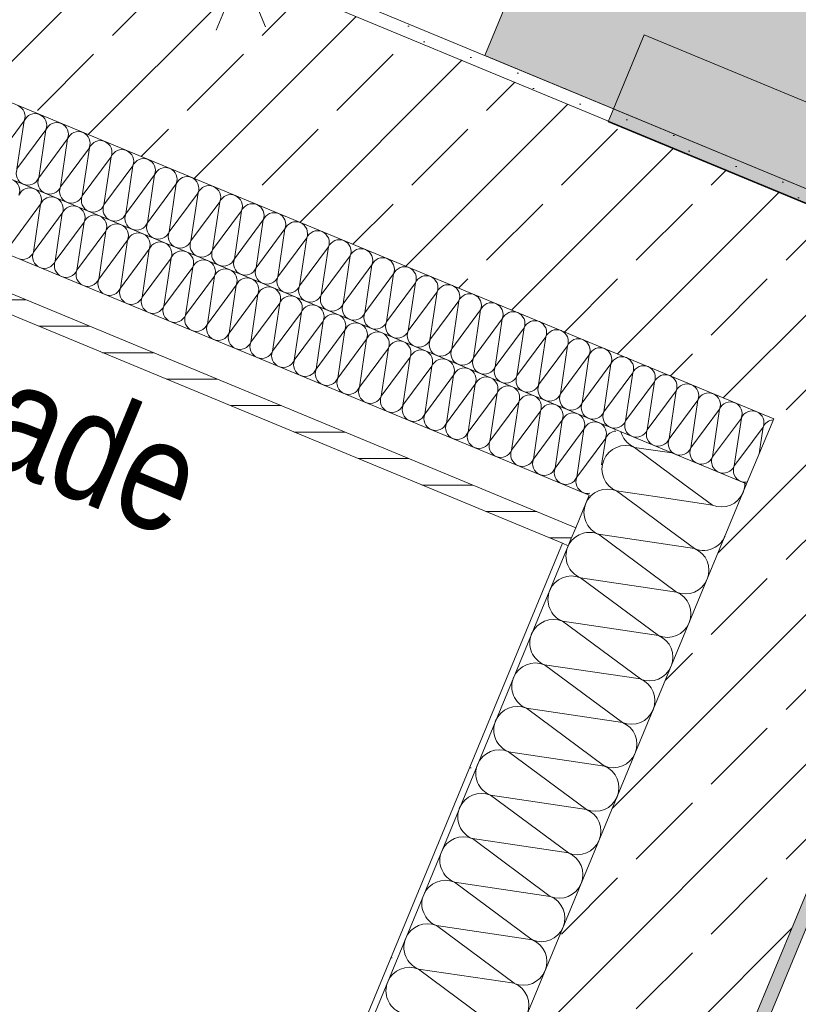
# Model space of a CAD drawing. Header units: metres. Extents: x -89 to 754, y -195 to 69.
# Tile 88 of 211: x -2.438 to -1.556, y 3.612 to 4.727. Entities that reach past the tile are written whole.
import ezdxf

# ---------------------------------------------------------------- set-up
doc = ezdxf.new("R2010")
doc.units = ezdxf.units.M
doc.header["$MEASUREMENT"] = 0
for name, color, linetype in [('10 Fassade', 7, 'Continuous'), ('95 Ausführungsplanung Bemaßung', 7, 'Continuous'), ('Neubau_10 Wand außen', 7, 'Continuous'), ('Neubau_50 Möblierung', 7, 'Continuous')]:
    doc.layers.add(name, color=color, linetype=linetype)
doc.styles.add('ERSTELLTER_STIL_3', font='ARIALN.TTF')
doc.dimstyles.new('ERSTELLTER_STIL__4', dxfattribs={"dimtxt": 0.15, "dimasz": 0.095143, "dimexe": 0.18, "dimexo": 0.0625, "dimgap": 0, "dimtad": 1, "dimzin": 0, "dimdsep": 46, "dimtxsty": 'ERSTELLTER_STIL_3', "dimblk": 'ARROWHEAD_6', "dimblk1": 'ARROWHEAD_6', "dimblk2": 'ARROWHEAD_6', "dimcen": 0.09, "dimse1": 1, "dimse2": 1, "dimclrd": 7, "dimclre": 7, "dimclrt": 7, "dimazin": 0, "dimtfac": 1, "dimtdec": 4, "dimtmove": 0, "dimatfit": 3, "dimfxl": 1, "dimtolj": 1, "dimtzin": 0, "dimarcsym": 0})
pattern_1 = [(0, (0, 0), (0, 0.03), [])]
pattern_2 = [(45, (0, 0), (-0.01767767, 0.01767767), [0, -0.025])]
pattern_3 = [(45, (0, 0), (-0.0848528, 0.0848528), []), (45, (-0.04243, 0.04243), (-0.0848528, 0.0848528), [0.09, -0.03])]

# ---------------------------------------------------------------- blocks, each defined once
blk = doc.blocks.new('*X170')
at = {"layer": 'Neubau_10 Wand außen', "color": 8, "linetype": 'Continuous', "lineweight": 9}
for p, q in [((-1.6002, 4.2354), (-1.5991, 4.2432)), ((-1.6284, 4.2216), (-1.6199, 4.2331)), ((-1.6284, 4.2216), (-1.6273, 4.2295))]:
    blk.add_line(p, q, dxfattribs=at)
for centre, start, end in [((-1.6408, 4.2267), 220.6973, 247.5), ((-1.6408, 4.2267), 247.5, 337.5), ((-1.6161, 4.2165), 157.5, 247.5), ((-1.6161, 4.2165), 247.5, 281.35)]:
    blk.add_arc(centre, 0.0133, start, end, dxfattribs=at)
blk = doc.blocks.new('*X171')
at = {"layer": 'Neubau_10 Wand außen', "color": 8, "linetype": 'Continuous', "lineweight": 9}
for p, q in [((-2.4474, 4.4742), (-2.4147, 4.5184)), ((-2.4228, 4.464), (-2.4147, 4.5184)), ((-2.4228, 4.464), (-2.3901, 4.5082)), ((-2.3982, 4.4538), (-2.3901, 4.5082)), ((-2.3982, 4.4538), (-2.3654, 4.498)), ((-2.3735, 4.4436), (-2.3654, 4.498)), ((-2.3735, 4.4436), (-2.3408, 4.4878)), ((-2.3489, 4.4334), (-2.3408, 4.4878)), ((-2.3489, 4.4334), (-2.3162, 4.4776)), ((-2.3242, 4.4232), (-2.3162, 4.4776)), ((-2.3242, 4.4232), (-2.2915, 4.4674)), ((-2.2996, 4.413), (-2.2915, 4.4674)), ((-2.2996, 4.413), (-2.2669, 4.4571)), ((-2.275, 4.4028), (-2.2669, 4.4571)), ((-2.275, 4.4028), (-2.2422, 4.4469)), ((-2.2503, 4.3926), (-2.2422, 4.4469)), ((-2.2503, 4.3926), (-2.2176, 4.4367)), ((-2.2257, 4.3824), (-2.2176, 4.4367)), ((-2.2257, 4.3824), (-2.193, 4.4265)), ((-2.2011, 4.3722), (-2.193, 4.4265)), ((-2.2011, 4.3722), (-2.1683, 4.4163)), ((-2.1764, 4.362), (-2.1683, 4.4163)), ((-2.1764, 4.362), (-2.1437, 4.4061)), ((-2.1518, 4.3517), (-2.1437, 4.4061)), ((-2.1518, 4.3517), (-2.1191, 4.3959)), ((-2.1272, 4.3415), (-2.1191, 4.3959)), ((-2.1272, 4.3415), (-2.0944, 4.3857)), ((-2.1025, 4.3313), (-2.0944, 4.3857)), ((-2.1025, 4.3313), (-2.0698, 4.3755)), ((-2.0779, 4.3211), (-2.0698, 4.3755)), ((-2.0779, 4.3211), (-2.0451, 4.3653)), ((-2.0532, 4.3109), (-2.0451, 4.3653)), ((-2.0532, 4.3109), (-2.0205, 4.3551)), ((-2.0286, 4.3007), (-2.0205, 4.3551)), ((-2.0286, 4.3007), (-1.9959, 4.3449)), ((-2.004, 4.2905), (-1.9959, 4.3449)), ((-2.004, 4.2905), (-1.9712, 4.3347)), ((-1.9793, 4.2803), (-1.9712, 4.3347)), ((-1.9793, 4.2803), (-1.9466, 4.3245)), ((-1.9547, 4.2701), (-1.9466, 4.3245)), ((-1.9547, 4.2701), (-1.922, 4.3143)), ((-1.9301, 4.2599), (-1.922, 4.3143)), ((-1.9301, 4.2599), (-1.8973, 4.3041)), ((-1.9054, 4.2497), (-1.8973, 4.3041)), ((-1.9054, 4.2497), (-1.8727, 4.2939)), ((-1.8808, 4.2395), (-1.8727, 4.2939)), ((-1.8808, 4.2395), (-1.8481, 4.2837)), ((-1.8561, 4.2293), (-1.8481, 4.2837)), ((-1.8561, 4.2293), (-1.8234, 4.2735)), ((-1.8315, 4.2191), (-1.8234, 4.2735)), ((-1.8315, 4.2191), (-1.7988, 4.2633)), ((-1.8069, 4.2089), (-1.7988, 4.2633)), ((-1.8069, 4.2089), (-1.7741, 4.253)), ((-1.7787, 4.2228), (-1.7741, 4.253))]:
    blk.add_line(p, q, dxfattribs=at)
for centre, start, end in [((-2.4517, 4.5337), 337.5, 67.5), ((-2.427, 4.5235), 67.5, 157.5), ((-2.427, 4.5235), 337.5, 67.5), ((-2.4024, 4.5133), 67.5, 157.5), ((-2.4024, 4.5133), 337.5, 67.5), ((-2.3777, 4.5031), 67.5, 157.5), ((-2.3777, 4.5031), 337.5, 67.5), ((-2.3531, 4.4929), 67.5, 157.5), ((-2.3531, 4.4929), 337.5, 67.5), ((-2.3285, 4.4827), 67.5, 157.5), ((-2.3285, 4.4827), 337.5, 67.5), ((-2.3038, 4.4725), 67.5, 157.5), ((-2.3038, 4.4725), 337.5, 67.5), ((-2.2792, 4.4622), 67.5, 157.5), ((-2.4351, 4.4691), 247.5, 337.5), ((-2.4105, 4.4589), 157.5, 247.5), ((-2.2792, 4.4622), 337.5, 67.5), ((-2.2546, 4.452), 67.5, 157.5), ((-2.2546, 4.452), 337.5, 67.5), ((-2.4105, 4.4589), 247.5, 337.5), ((-2.3858, 4.4487), 157.5, 247.5), ((-2.2299, 4.4418), 67.5, 157.5), ((-2.2299, 4.4418), 337.5, 67.5), ((-2.3858, 4.4487), 247.5, 337.5), ((-2.3612, 4.4385), 157.5, 247.5), ((-2.2053, 4.4316), 67.5, 157.5), ((-2.2053, 4.4316), 337.5, 67.5), ((-2.3612, 4.4385), 247.5, 337.5), ((-2.3366, 4.4283), 157.5, 247.5), ((-2.1807, 4.4214), 67.5, 157.5), ((-2.1807, 4.4214), 337.5, 67.5), ((-2.3366, 4.4283), 247.5, 337.5), ((-2.3119, 4.4181), 157.5, 247.5), ((-2.156, 4.4112), 67.5, 157.5), ((-2.156, 4.4112), 337.5, 67.5), ((-2.3119, 4.4181), 247.5, 337.5), ((-2.2873, 4.4079), 157.5, 247.5), ((-2.1314, 4.401), 67.5, 157.5), ((-2.1314, 4.401), 337.5, 67.5), ((-2.2873, 4.4079), 247.5, 337.5), ((-2.2627, 4.3977), 157.5, 247.5), ((-2.1067, 4.3908), 67.5, 157.5), ((-2.1067, 4.3908), 337.5, 67.5), ((-2.2627, 4.3977), 247.5, 337.5), ((-2.238, 4.3875), 157.5, 247.5), ((-2.0821, 4.3806), 67.5, 157.5), ((-2.0821, 4.3806), 337.5, 67.5), ((-2.238, 4.3875), 247.5, 337.5), ((-2.2134, 4.3773), 157.5, 247.5), ((-2.0575, 4.3704), 67.5, 157.5), ((-2.0575, 4.3704), 337.5, 67.5), ((-2.2134, 4.3773), 247.5, 337.5), ((-2.1887, 4.3671), 157.5, 247.5), ((-2.0328, 4.3602), 67.5, 157.5), ((-2.0328, 4.3602), 337.5, 67.5), ((-2.0082, 4.35), 67.5, 157.5), ((-2.1887, 4.3671), 247.5, 337.5), ((-2.1641, 4.3568), 157.5, 247.5), ((-2.0082, 4.35), 337.5, 67.5), ((-1.9836, 4.3398), 67.5, 157.5), ((-1.9836, 4.3398), 337.5, 67.5), ((-2.1641, 4.3568), 247.5, 337.5), ((-2.1395, 4.3466), 157.5, 247.5), ((-2.1395, 4.3466), 247.5, 337.5), ((-2.1148, 4.3364), 157.5, 247.5), ((-1.9589, 4.3296), 67.5, 157.5), ((-1.9589, 4.3296), 337.5, 67.5), ((-2.1148, 4.3364), 247.5, 337.5), ((-2.0902, 4.3262), 157.5, 247.5), ((-1.9343, 4.3194), 67.5, 157.5), ((-1.9343, 4.3194), 337.5, 67.5), ((-2.0902, 4.3262), 247.5, 337.5), ((-2.0656, 4.316), 157.5, 247.5), ((-1.9096, 4.3092), 67.5, 157.5), ((-1.9096, 4.3092), 337.5, 67.5), ((-2.0656, 4.316), 247.5, 337.5), ((-2.0409, 4.3058), 157.5, 247.5), ((-1.885, 4.299), 67.5, 157.5), ((-1.885, 4.299), 337.5, 67.5), ((-2.0409, 4.3058), 247.5, 337.5), ((-2.0163, 4.2956), 157.5, 247.5), ((-1.8604, 4.2888), 67.5, 157.5), ((-1.8604, 4.2888), 337.5, 67.5), ((-2.0163, 4.2956), 247.5, 337.5), ((-1.9916, 4.2854), 157.5, 247.5), ((-1.8357, 4.2786), 67.5, 157.5), ((-1.8357, 4.2786), 337.5, 67.5), ((-1.9916, 4.2854), 247.5, 337.5), ((-1.967, 4.2752), 157.5, 247.5), ((-1.8111, 4.2684), 67.5, 157.5), ((-1.8111, 4.2684), 337.5, 67.5), ((-1.967, 4.2752), 247.5, 337.5), ((-1.9424, 4.265), 157.5, 247.5), ((-1.7865, 4.2582), 67.5, 157.5), ((-1.7865, 4.2582), 337.5, 67.5), ((-1.9424, 4.265), 247.5, 337.5), ((-1.9177, 4.2548), 157.5, 247.5), ((-1.7618, 4.2479), 93.7941, 157.5), ((-1.9177, 4.2548), 247.5, 337.5), ((-1.8931, 4.2446), 157.5, 247.5), ((-1.8931, 4.2446), 247.5, 337.5), ((-1.8685, 4.2344), 157.5, 247.5), ((-1.8685, 4.2344), 247.5, 337.5), ((-1.8438, 4.2242), 157.5, 247.5), ((-1.8438, 4.2242), 247.5, 337.5), ((-1.8192, 4.214), 157.5, 247.5), ((-1.8192, 4.214), 247.5, 337.5), ((-1.7946, 4.2038), 157.5, 247.5), ((-1.7946, 4.2038), 247.5, 281.35)]:
    blk.add_arc(centre, 0.0133, start, end, dxfattribs=at)
blk = doc.blocks.new('*X172')
at = {"layer": 'Neubau_10 Wand außen', "color": 8, "linetype": 'Continuous', "lineweight": 9}
for p, q in [((-2.4661, 4.5685), (-2.4334, 4.6127)), ((-2.4415, 4.5583), (-2.4334, 4.6127)), ((-2.4415, 4.5583), (-2.4087, 4.6025)), ((-2.4168, 4.5481), (-2.4087, 4.6025)), ((-2.4168, 4.5481), (-2.3841, 4.5923)), ((-2.3922, 4.5379), (-2.3841, 4.5923)), ((-2.3922, 4.5379), (-2.3594, 4.5821)), ((-2.3675, 4.5277), (-2.3594, 4.5821)), ((-2.3675, 4.5277), (-2.3348, 4.5719)), ((-2.3429, 4.5175), (-2.3348, 4.5719)), ((-2.3429, 4.5175), (-2.3102, 4.5617)), ((-2.3183, 4.5073), (-2.3102, 4.5617)), ((-2.3183, 4.5073), (-2.2855, 4.5515)), ((-2.2936, 4.4971), (-2.2855, 4.5515)), ((-2.2936, 4.4971), (-2.2609, 4.5413)), ((-2.269, 4.4869), (-2.2609, 4.5413)), ((-2.269, 4.4869), (-2.2363, 4.5311)), ((-2.2444, 4.4767), (-2.2363, 4.5311)), ((-2.2444, 4.4767), (-2.2116, 4.5209)), ((-2.2197, 4.4665), (-2.2116, 4.5209)), ((-2.2197, 4.4665), (-2.187, 4.5106)), ((-2.1951, 4.4563), (-2.187, 4.5106)), ((-2.1951, 4.4563), (-2.1624, 4.5004)), ((-2.1704, 4.4461), (-2.1624, 4.5004)), ((-2.1704, 4.4461), (-2.1377, 4.4902)), ((-2.1458, 4.4359), (-2.1377, 4.4902)), ((-2.1458, 4.4359), (-2.1131, 4.48)), ((-2.1212, 4.4257), (-2.1131, 4.48)), ((-2.1212, 4.4257), (-2.0884, 4.4698)), ((-2.0965, 4.4155), (-2.0884, 4.4698)), ((-2.0965, 4.4155), (-2.0638, 4.4596)), ((-2.0719, 4.4052), (-2.0638, 4.4596)), ((-2.0719, 4.4052), (-2.0392, 4.4494)), ((-2.0473, 4.395), (-2.0392, 4.4494)), ((-2.0473, 4.395), (-2.0145, 4.4392)), ((-2.0226, 4.3848), (-2.0145, 4.4392)), ((-2.0226, 4.3848), (-1.9899, 4.429)), ((-1.998, 4.3746), (-1.9899, 4.429)), ((-1.998, 4.3746), (-1.9653, 4.4188)), ((-1.9734, 4.3644), (-1.9653, 4.4188)), ((-1.9734, 4.3644), (-1.9406, 4.4086)), ((-1.9487, 4.3542), (-1.9406, 4.4086)), ((-1.9487, 4.3542), (-1.916, 4.3984)), ((-1.9241, 4.344), (-1.916, 4.3984)), ((-1.9241, 4.344), (-1.8913, 4.3882)), ((-1.8994, 4.3338), (-1.8913, 4.3882)), ((-1.8994, 4.3338), (-1.8667, 4.378)), ((-1.8748, 4.3236), (-1.8667, 4.378)), ((-1.8748, 4.3236), (-1.8421, 4.3678)), ((-1.8502, 4.3134), (-1.8421, 4.3678)), ((-1.8502, 4.3134), (-1.8174, 4.3576)), ((-1.8255, 4.3032), (-1.8174, 4.3576)), ((-1.8255, 4.3032), (-1.7928, 4.3474)), ((-1.8009, 4.293), (-1.7928, 4.3474)), ((-1.8009, 4.293), (-1.7682, 4.3372)), ((-1.7763, 4.2828), (-1.7682, 4.3372)), ((-1.7763, 4.2828), (-1.7435, 4.327)), ((-1.7516, 4.2726), (-1.7435, 4.327)), ((-1.7516, 4.2726), (-1.7189, 4.3168)), ((-1.727, 4.2624), (-1.7189, 4.3168)), ((-1.727, 4.2624), (-1.6943, 4.3066)), ((-1.7023, 4.2522), (-1.6943, 4.3066)), ((-1.7023, 4.2522), (-1.6696, 4.2963)), ((-1.6777, 4.242), (-1.6696, 4.2963)), ((-1.6777, 4.242), (-1.645, 4.2861)), ((-1.6531, 4.2318), (-1.645, 4.2861)), ((-1.6531, 4.2318), (-1.6203, 4.2759)), ((-1.6273, 4.2295), (-1.6203, 4.2759)), ((-1.6199, 4.2331), (-1.5957, 4.2657)), ((-1.5991, 4.2432), (-1.5957, 4.2657))]:
    blk.add_line(p, q, dxfattribs=at)
for centre, start, end in [((-2.4457, 4.6178), 337.5, 67.5), ((-2.421, 4.6076), 67.5, 157.5), ((-2.421, 4.6076), 337.5, 67.5), ((-2.3964, 4.5974), 67.5, 157.5), ((-2.3964, 4.5974), 337.5, 67.5), ((-2.3718, 4.5872), 67.5, 157.5), ((-2.3718, 4.5872), 337.5, 67.5), ((-2.3471, 4.577), 67.5, 157.5), ((-2.3471, 4.577), 337.5, 67.5), ((-2.3225, 4.5668), 67.5, 157.5), ((-2.3225, 4.5668), 337.5, 67.5), ((-2.2979, 4.5566), 67.5, 157.5), ((-2.2979, 4.5566), 337.5, 67.5), ((-2.4291, 4.5532), 157.5, 247.5), ((-2.2732, 4.5464), 67.5, 157.5), ((-2.2732, 4.5464), 337.5, 67.5), ((-2.4291, 4.5532), 247.5, 337.5), ((-2.4045, 4.543), 157.5, 247.5), ((-2.2486, 4.5362), 67.5, 157.5), ((-2.2486, 4.5362), 337.5, 67.5), ((-2.4045, 4.543), 247.5, 337.5), ((-2.3799, 4.5328), 157.5, 247.5), ((-2.2239, 4.526), 67.5, 157.5), ((-2.2239, 4.526), 337.5, 67.5), ((-2.3799, 4.5328), 247.5, 337.5), ((-2.3552, 4.5226), 157.5, 247.5), ((-2.1993, 4.5158), 67.5, 157.5), ((-2.1993, 4.5158), 337.5, 67.5), ((-2.3552, 4.5226), 247.5, 337.5), ((-2.3306, 4.5124), 157.5, 247.5), ((-2.1747, 4.5055), 67.5, 157.5), ((-2.1747, 4.5055), 337.5, 67.5), ((-2.15, 4.4953), 67.5, 157.5), ((-2.3306, 4.5124), 247.5, 337.5), ((-2.3059, 4.5022), 157.5, 247.5), ((-2.3059, 4.5022), 247.5, 337.5), ((-2.2813, 4.492), 157.5, 247.5), ((-2.15, 4.4953), 337.5, 67.5), ((-2.1254, 4.4851), 67.5, 157.5), ((-2.1254, 4.4851), 337.5, 67.5), ((-2.2813, 4.492), 247.5, 337.5), ((-2.2567, 4.4818), 157.5, 247.5), ((-2.1008, 4.4749), 67.5, 157.5), ((-2.1008, 4.4749), 337.5, 67.5), ((-2.2567, 4.4818), 247.5, 337.5), ((-2.232, 4.4716), 157.5, 247.5), ((-2.0761, 4.4647), 67.5, 157.5), ((-2.0761, 4.4647), 337.5, 67.5), ((-2.232, 4.4716), 247.5, 337.5), ((-2.2074, 4.4614), 157.5, 247.5), ((-2.0515, 4.4545), 67.5, 157.5), ((-2.0515, 4.4545), 337.5, 67.5), ((-2.2074, 4.4614), 247.5, 337.5), ((-2.1828, 4.4512), 157.5, 247.5), ((-2.0269, 4.4443), 67.5, 157.5), ((-2.0269, 4.4443), 337.5, 67.5), ((-2.1828, 4.4512), 247.5, 337.5), ((-2.1581, 4.441), 157.5, 247.5), ((-2.0022, 4.4341), 67.5, 157.5), ((-2.0022, 4.4341), 337.5, 67.5), ((-2.1581, 4.441), 247.5, 337.5), ((-2.1335, 4.4308), 157.5, 247.5), ((-1.9776, 4.4239), 67.5, 157.5), ((-1.9776, 4.4239), 337.5, 67.5), ((-2.1335, 4.4308), 247.5, 337.5), ((-2.1089, 4.4206), 157.5, 247.5), ((-1.9529, 4.4137), 67.5, 157.5), ((-1.9529, 4.4137), 337.5, 67.5), ((-2.1089, 4.4206), 247.5, 337.5), ((-2.0842, 4.4103), 157.5, 247.5), ((-1.9283, 4.4035), 67.5, 157.5), ((-1.9283, 4.4035), 337.5, 67.5), ((-2.0842, 4.4103), 247.5, 337.5), ((-2.0596, 4.4001), 157.5, 247.5), ((-1.9037, 4.3933), 67.5, 157.5), ((-1.9037, 4.3933), 337.5, 67.5), ((-2.0596, 4.4001), 247.5, 337.5), ((-2.0349, 4.3899), 157.5, 247.5), ((-1.879, 4.3831), 67.5, 157.5), ((-1.879, 4.3831), 337.5, 67.5), ((-1.8544, 4.3729), 67.5, 157.5), ((-2.0349, 4.3899), 247.5, 337.5), ((-2.0103, 4.3797), 157.5, 247.5), ((-2.0103, 4.3797), 247.5, 337.5), ((-1.9857, 4.3695), 157.5, 247.5), ((-1.8544, 4.3729), 337.5, 67.5), ((-1.8298, 4.3627), 67.5, 157.5), ((-1.8298, 4.3627), 337.5, 67.5), ((-1.9857, 4.3695), 247.5, 337.5), ((-1.961, 4.3593), 157.5, 247.5), ((-1.8051, 4.3525), 67.5, 157.5), ((-1.8051, 4.3525), 337.5, 67.5), ((-1.961, 4.3593), 247.5, 337.5), ((-1.9364, 4.3491), 157.5, 247.5), ((-1.7805, 4.3423), 67.5, 157.5), ((-1.7805, 4.3423), 337.5, 67.5), ((-1.9364, 4.3491), 247.5, 337.5), ((-1.9118, 4.3389), 157.5, 247.5), ((-1.7558, 4.3321), 67.5, 157.5), ((-1.7558, 4.3321), 337.5, 67.5), ((-1.9118, 4.3389), 247.5, 337.5), ((-1.8871, 4.3287), 157.5, 247.5), ((-1.7312, 4.3219), 67.5, 157.5), ((-1.7312, 4.3219), 337.5, 67.5), ((-1.8871, 4.3287), 247.5, 337.5), ((-1.8625, 4.3185), 157.5, 247.5), ((-1.7066, 4.3117), 67.5, 157.5), ((-1.7066, 4.3117), 337.5, 67.5), ((-1.8625, 4.3185), 247.5, 337.5), ((-1.8378, 4.3083), 157.5, 247.5), ((-1.6819, 4.3014), 67.5, 157.5), ((-1.6819, 4.3014), 337.5, 67.5), ((-1.8378, 4.3083), 247.5, 337.5), ((-1.8132, 4.2981), 157.5, 247.5), ((-1.6573, 4.2912), 67.5, 157.5), ((-1.6573, 4.2912), 337.5, 67.5), ((-1.8132, 4.2981), 247.5, 337.5), ((-1.7886, 4.2879), 157.5, 247.5), ((-1.6327, 4.281), 67.5, 157.5), ((-1.6327, 4.281), 337.5, 67.5), ((-1.7886, 4.2879), 247.5, 337.5), ((-1.7639, 4.2777), 157.5, 247.5), ((-1.608, 4.2708), 67.5, 157.5), ((-1.608, 4.2708), 337.5, 67.5), ((-1.5834, 4.2606), 93.7941, 157.5), ((-1.7639, 4.2777), 247.5, 337.5), ((-1.7393, 4.2675), 157.5, 247.5), ((-1.7393, 4.2675), 247.5, 337.5), ((-1.7147, 4.2573), 157.5, 247.5), ((-1.7147, 4.2573), 247.5, 337.5), ((-1.69, 4.2471), 157.5, 247.5), ((-1.69, 4.2471), 247.5, 337.5), ((-1.6654, 4.2369), 157.5, 247.5), ((-1.6654, 4.2369), 247.5, 337.5), ((-1.6408, 4.2267), 157.5, 220.6973)]:
    blk.add_arc(centre, 0.0133, start, end, dxfattribs=at)
blk = doc.blocks.new('*X293')
at = {"layer": 'Neubau_10 Wand außen', "color": 8, "linetype": 'Continuous', "lineweight": 9}
blk.add_arc((-1.7925, 4.1196), 0.0267, 107.0765, 124.9254, dxfattribs=at)
blk = doc.blocks.new('*X294')
at = {"layer": 'Neubau_10 Wand außen', "color": 8, "linetype": 'Continuous', "lineweight": 9}
for p, q in [((-1.791, 4.1877), (-1.7943, 4.1836)), ((-1.7908, 4.1878), (-1.791, 4.1877)), ((-1.7983, 4.174), (-1.7988, 4.1688)), ((-1.7968, 4.179), (-1.7983, 4.174)), ((-1.7943, 4.1836), (-1.7968, 4.179)), ((-1.7988, 4.1688), (-1.7983, 4.1636)), ((-1.7983, 4.1636), (-1.7968, 4.1586)), ((-1.7968, 4.1586), (-1.7943, 4.154)), ((-1.7943, 4.154), (-1.791, 4.15)), ((-1.791, 4.15), (-1.7907, 4.1498))]:
    blk.add_line(p, q, dxfattribs=at)
blk = doc.blocks.new('*X295')
at = {"layer": 'Neubau_10 Wand außen', "color": 8, "linetype": 'Continuous', "lineweight": 9}
for p, q in [((-1.7569, 4.2603), (-1.7559, 4.2572)), ((-1.7559, 4.2572), (-1.7535, 4.2526)), ((-1.7535, 4.2526), (-1.7502, 4.2485)), ((-1.7665, 4.2403), (-1.7706, 4.237)), ((-1.7619, 4.2427), (-1.7665, 4.2403)), ((-1.7569, 4.2443), (-1.7619, 4.2427)), ((-1.7517, 4.2448), (-1.7569, 4.2443)), ((-1.7465, 4.2443), (-1.7517, 4.2448)), ((-1.7502, 4.2485), (-1.7461, 4.2452)), ((-1.7415, 4.2427), (-1.7465, 4.2443)), ((-1.7461, 4.2452), (-1.7415, 4.2427)), ((-1.7415, 4.2427), (-1.6992, 4.2364)), ((-1.7415, 4.2427), (-1.6854, 4.2011)), ((-1.7739, 4.2329), (-1.7764, 4.2283)), ((-1.7706, 4.237), (-1.7739, 4.2329)), ((-1.7779, 4.2233), (-1.7784, 4.2181)), ((-1.7784, 4.2181), (-1.7779, 4.2129)), ((-1.7764, 4.2283), (-1.7779, 4.2233)), ((-1.7779, 4.2129), (-1.7764, 4.2079)), ((-1.7764, 4.2079), (-1.7739, 4.2033)), ((-1.7739, 4.2033), (-1.7706, 4.1992)), ((-1.7706, 4.1992), (-1.7665, 4.1959)), ((-1.7665, 4.1959), (-1.7619, 4.1935)), ((-1.7869, 4.191), (-1.7908, 4.1878)), ((-1.7823, 4.1935), (-1.7869, 4.191)), ((-1.7773, 4.195), (-1.7823, 4.1935)), ((-1.7721, 4.1955), (-1.7773, 4.195)), ((-1.7669, 4.195), (-1.7721, 4.1955)), ((-1.7619, 4.1935), (-1.7669, 4.195)), ((-1.7619, 4.1935), (-1.7378, 4.1756)), ((-1.7619, 4.1935), (-1.7153, 4.1865))]:
    blk.add_line(p, q, dxfattribs=at)
blk = doc.blocks.new('*X299')
at = {"layer": 'Neubau_10 Wand außen', "color": 8, "linetype": 'Continuous', "lineweight": 9}
for p, q in [((-1.6854, 4.2011), (-1.6532, 4.1773)), ((-1.7153, 4.1865), (-1.6532, 4.1773)), ((-1.7378, 4.1756), (-1.7079, 4.1535))]:
    blk.add_line(p, q, dxfattribs=at)
for centre, start, end in [((-1.643, 4.2019), 337.5, 0.3845), ((-1.643, 4.2019), 247.5, 337.5), ((-1.6634, 4.1526), 299.829, 337.5)]:
    blk.add_arc(centre, 0.0267, start, end, dxfattribs=at)
blk = doc.blocks.new('*X301')
at = {"layer": 'Neubau_10 Wand außen', "color": 8, "linetype": 'Continuous', "lineweight": 9}
for p, q in [((-1.7079, 4.1535), (-1.6736, 4.128)), ((-1.7823, 4.1442), (-1.6736, 4.128)), ((-1.7823, 4.1442), (-1.694, 4.0787)), ((-1.8027, 4.0949), (-1.694, 4.0787)), ((-1.8027, 4.0949), (-1.7144, 4.0295)), ((-1.8232, 4.0456), (-1.7348, 3.9802)), ((-1.8232, 4.0456), (-1.7144, 4.0295)), ((-1.8436, 3.9964), (-1.7348, 3.9802)), ((-1.8436, 3.9964), (-1.7552, 3.9309)), ((-1.864, 3.9471), (-1.7552, 3.9309)), ((-1.864, 3.9471), (-1.7756, 3.8816)), ((-1.8844, 3.8978), (-1.796, 3.8324)), ((-1.8844, 3.8978), (-1.7756, 3.8816)), ((-1.9048, 3.8486), (-1.796, 3.8324)), ((-1.9048, 3.8486), (-1.8164, 3.7831)), ((-1.9252, 3.7993), (-1.8164, 3.7831)), ((-1.9252, 3.7993), (-1.8369, 3.7338)), ((-1.9456, 3.75), (-1.8573, 3.6845)), ((-1.9456, 3.75), (-1.8369, 3.7338)), ((-1.966, 3.7007), (-1.8573, 3.6845)), ((-1.966, 3.7007), (-1.8777, 3.6353)), ((-1.9864, 3.6515), (-1.8777, 3.6353)), ((-1.9864, 3.6515), (-1.8981, 3.586))]:
    blk.add_line(p, q, dxfattribs=at)
for centre, start, end in [((-1.7925, 4.1196), 124.9263, 157.5), ((-1.7925, 4.1196), 67.5, 107.0757), ((-1.7721, 4.1688), 225.7148, 247.5), ((-1.7925, 4.1196), 157.5, 247.5), ((-1.6634, 4.1526), 247.5, 299.8288), ((-1.6838, 4.1034), 337.5, 67.5), ((-1.8129, 4.0703), 67.5, 157.5), ((-1.6838, 4.1034), 247.5, 337.5), ((-1.8129, 4.0703), 157.5, 247.5), ((-1.7042, 4.0541), 337.5, 67.5), ((-1.8334, 4.021), 67.5, 157.5), ((-1.7042, 4.0541), 247.5, 337.5), ((-1.8334, 4.021), 157.5, 247.5), ((-1.7246, 4.0048), 337.5, 67.5), ((-1.8538, 3.9717), 67.5, 157.5), ((-1.7246, 4.0048), 247.5, 337.5), ((-1.8538, 3.9717), 157.5, 247.5), ((-1.745, 3.9556), 337.5, 67.5), ((-1.8742, 3.9225), 67.5, 157.5), ((-1.745, 3.9556), 247.5, 337.5), ((-1.8742, 3.9225), 157.5, 247.5), ((-1.7654, 3.9063), 337.5, 67.5), ((-1.8946, 3.8732), 67.5, 157.5), ((-1.7654, 3.9063), 247.5, 337.5), ((-1.8946, 3.8732), 157.5, 247.5), ((-1.7858, 3.857), 337.5, 67.5), ((-1.915, 3.8239), 67.5, 157.5), ((-1.7858, 3.857), 247.5, 337.5), ((-1.915, 3.8239), 157.5, 247.5), ((-1.8062, 3.8077), 337.5, 67.5), ((-1.9354, 3.7746), 67.5, 157.5), ((-1.8062, 3.8077), 247.5, 337.5), ((-1.9354, 3.7746), 157.5, 247.5), ((-1.8267, 3.7585), 337.5, 67.5), ((-1.9558, 3.7254), 67.5, 157.5), ((-1.8267, 3.7585), 247.5, 337.5), ((-1.9558, 3.7254), 157.5, 247.5), ((-1.8471, 3.7092), 337.5, 67.5), ((-1.9762, 3.6761), 67.5, 157.5), ((-1.8471, 3.7092), 247.5, 337.5), ((-1.9762, 3.6761), 157.5, 247.5), ((-1.8675, 3.6599), 337.5, 67.5), ((-1.9966, 3.6268), 67.5, 157.5), ((-1.8675, 3.6599), 247.5, 337.5), ((-1.9966, 3.6268), 157.5, 247.5), ((-1.8879, 3.6106), 337.5, 67.5)]:
    blk.add_arc(centre, 0.0267, start, end, dxfattribs=at)
blk = doc.blocks.new('*D610')
at = {"layer": '95 Ausführungsplanung Bemaßung', "color": 7, "linetype": 'Continuous', "lineweight": 9}
for p, q in [((1.451, 13.5676), (1.4797, 13.637)), ((1.4781, 13.5022), (1.4239, 13.6331)), ((1.5377, 13.5317), (1.3642, 13.6036)), ((-2.187, 4.7848), (1.451, 13.5676)), ((-2.2141, 4.8503), (-2.1599, 4.7194)), ((-2.1002, 4.7489), (-2.2737, 4.8208)), ((-2.2157, 4.7155), (-2.187, 4.7848))]:
    blk.add_line(p, q, dxfattribs=at)
at = {"layer": '95 Ausführungsplanung Bemaßung', "color": 7, "lineweight": 9, "insert": (-0.4403, 8.9888), "char_height": 0.15, "attachment_point": 7, "rotation": 67.5, "style": 'ERSTELLTER_STIL_3'}
blk.add_mtext('\\A1;{\\pql;\\fArial Narrow|b0|i0|c0|p0;\\W1.000000;9,50\\fArial Narrow|b0|i0|c0|p0;\\W1.000000;\\A1{\\H.66x;\\S5^  ;}}', dxfattribs=at)
blk = doc.blocks.new('ARROWHEAD_6')
at = {"color": 0, "linetype": 'Continuous', "lineweight": 0}
for p, q in [((-0.5, -0.5), (0.5, 0.5)), ((0, 0), (-1, 0))]:
    blk.add_line(p, q, dxfattribs=at)
blk = doc.blocks.new('*D740')
at = {"layer": '95 Ausführungsplanung Bemaßung', "color": 7, "linetype": 'Continuous', "lineweight": 9}
for p, q in [((-4.9225, 5.4179), (-4.8375, 5.623)), ((-4.9496, 5.4833), (-4.8954, 5.3524)), ((-4.8357, 5.3819), (-5.0092, 5.4538)), ((-8.8117, -3.9715), (-4.9225, 5.4179)), ((-8.8388, -3.9061), (-8.7846, -4.037)), ((-8.7249, -4.0075), (-8.8984, -3.9356)), ((-8.9035, -4.1933), (-8.8117, -3.9715))]:
    blk.add_line(p, q, dxfattribs=at)
at = {"layer": '95 Ausführungsplanung Bemaßung', "color": 7, "lineweight": 9, "char_height": 0.15, "attachment_point": 7, "rotation": 67.5, "style": 'ERSTELLTER_STIL_3'}
for s, insert in [('\\A1;{\\pql;\\fArial Narrow|b0|i0|c0|p0;\\W1.000000;22}', (-5.0433, 5.2046)), ('\\A1;{\\pql;\\fArial Narrow|b0|i0|c0|p0;\\W1.000000;10,16\\fArial Narrow|b0|i0|c0|p0;\\W1.000000;\\A1{\\H.66x;\\S5^  ;}}', (-6.9579, 0.4911)), ('\\A1;{\\pql;\\fArial Narrow|b0|i0|c0|p0;\\W1.000000;24}', (-8.8202, -3.9138))]:
    blk.add_mtext(s, dxfattribs=dict(at, insert=insert))
blk = doc.blocks.new('*D741')
at = {"layer": '95 Ausführungsplanung Bemaßung', "color": 7, "linetype": 'Continuous', "lineweight": 9}
for p, q in [((-4.8375, 5.623), (-4.7457, 5.8447)), ((-4.8646, 5.6884), (-4.8104, 5.5575)), ((-4.7508, 5.587), (-4.9243, 5.6589)), ((-4.9225, 5.4179), (-4.8375, 5.623)), ((-4.9496, 5.4833), (-4.8954, 5.3524))]:
    blk.add_line(p, q, dxfattribs=at)
blk = doc.blocks.new('*D742')
at = {"layer": '95 Ausführungsplanung Bemaßung', "color": 7, "linetype": 'Continuous', "lineweight": 9}
for p, q in [((-4.7728, 5.9101), (-4.7186, 5.7793)), ((-4.8375, 5.623), (-4.7457, 5.8447)), ((-4.8646, 5.6884), (-4.8104, 5.5575)), ((-4.7508, 5.587), (-4.9243, 5.6589))]:
    blk.add_line(p, q, dxfattribs=at)
blk = doc.blocks.new('*D798')
at = {"layer": '95 Ausführungsplanung Bemaßung', "color": 7, "linetype": 'Continuous', "lineweight": 9}
for p, q in [((-3.6738, 3.7292), (-3.6019, 3.9027)), ((-3.7073, 3.8447), (-3.6379, 3.8159)), ((-3.5724, 3.843), (-3.7033, 3.7888)), ((-3.4687, 3.6442), (-3.3968, 3.8177)), ((-3.6379, 3.8159), (-3.4328, 3.731)), ((-3.3673, 3.7581), (-3.4982, 3.7039)), ((-3.4328, 3.731), (-3.211, 3.6391))]:
    blk.add_line(p, q, dxfattribs=at)
at = {"layer": '95 Ausführungsplanung Bemaßung', "color": 7, "lineweight": 9, "insert": (-3.8511, 3.9367), "char_height": 0.15, "attachment_point": 7, "rotation": 337.5, "style": 'ERSTELLTER_STIL_3'}
blk.add_mtext('\\A1;{\\pql;\\fArial Narrow|b0|i0|c0|p0;\\W1.000000;22}', dxfattribs=at)
blk = doc.blocks.new('*D799')
at = {"layer": '95 Ausführungsplanung Bemaßung', "color": 7, "linetype": 'Continuous', "lineweight": 9}
for p, q in [((-3.3673, 3.7581), (-3.4982, 3.7039)), ((-3.4328, 3.731), (-3.211, 3.6391)), ((-3.247, 3.5524), (-3.1751, 3.7259)), ((-3.1456, 3.6662), (-3.2765, 3.612)), ((-3.211, 3.6391), (-2.0469, 3.1569))]:
    blk.add_line(p, q, dxfattribs=at)
blk = doc.blocks.new('*D800')
at = {"layer": '95 Ausführungsplanung Bemaßung', "color": 7, "linetype": 'Continuous', "lineweight": 9}
for p, q in [((-3.1456, 3.6662), (-3.2765, 3.612)), ((-3.211, 3.6391), (-2.0469, 3.1569)), ((-2.0829, 3.0702), (-2.011, 3.2437)), ((-1.9815, 3.184), (-2.1124, 3.1298)), ((-2.0469, 3.1569), (-1.8252, 3.0651))]:
    blk.add_line(p, q, dxfattribs=at)
at = {"layer": '95 Ausführungsplanung Bemaßung', "color": 7, "lineweight": 9, "char_height": 0.15, "attachment_point": 7, "rotation": 337.5, "style": 'ERSTELLTER_STIL_3'}
for s, insert in [('\\A1;{\\pql;\\fArial Narrow|b0|i0|c0|p0;\\W1.000000;24}', (-3.1533, 3.6477)), ('\\A1;{\\pql;\\fArial Narrow|b0|i0|c0|p0;\\W1.000000;1,26}', (-2.7737, 3.4904)), ('\\A1;{\\pql;\\fArial Narrow|b0|i0|c0|p0;\\W1.000000;24}', (-2.2602, 3.2777))]:
    blk.add_mtext(s, dxfattribs=dict(at, insert=insert))
blk = doc.blocks.new('*D810')
at = {"layer": '95 Ausführungsplanung Bemaßung', "color": 7, "linetype": 'Continuous', "lineweight": 9}
for p, q in [((2.8133, 26.0534), (2.7591, 26.1842)), ((2.7862, 26.1188), (2.815, 26.1882)), ((2.873, 26.0829), (2.6995, 26.1548)), ((-9.7372, -4.1153), (2.7862, 26.1188)), ((-9.7643, -4.0499), (-9.7101, -4.1807)), ((-9.6504, -4.1512), (-9.8239, -4.0794)), ((-9.7659, -4.1847), (-9.7372, -4.1153))]:
    blk.add_line(p, q, dxfattribs=at)
at = {"layer": '95 Ausführungsplanung Bemaßung', "color": 7, "lineweight": 9, "insert": (-3.5663, 10.7697), "char_height": 0.15, "attachment_point": 7, "rotation": 67.5, "style": 'ERSTELLTER_STIL_3'}
blk.add_mtext('\\A1;{\\pql;\\fArial Narrow|b0|i0|c0|p0;\\W1.000000;32,72\\fArial Narrow|b0|i0|c0|p0;\\W1.000000;\\A1{\\H.66x;\\S5^  ;}}', dxfattribs=at)
blk = doc.blocks.new('*D870')
at = {"layer": '95 Ausführungsplanung Bemaßung', "color": 7, "linetype": 'Continuous', "lineweight": 9}
for p, q in [((3.6566, 3.2077), (-2.3578, 5.699)), ((3.6926, 3.2944), (3.6207, 3.1209)), ((3.5912, 3.1806), (3.7221, 3.2348)), ((3.8784, 3.1158), (3.6566, 3.2077)), ((3.9143, 3.2026), (3.8424, 3.0291)), ((3.8129, 3.0887), (3.9438, 3.1429)), ((7.2367, 1.7248), (3.8784, 3.1158))]:
    blk.add_line(p, q, dxfattribs=at)
blk = doc.blocks.new('*D871')
at = {"layer": '95 Ausführungsplanung Bemaßung', "color": 7, "linetype": 'Continuous', "lineweight": 9}
for p, q in [((-2.4232, 5.6719), (-2.2924, 5.7261)), ((3.6566, 3.2077), (-2.3578, 5.699)), ((3.5912, 3.1806), (3.7221, 3.2348))]:
    blk.add_line(p, q, dxfattribs=at)
at = {"layer": '95 Ausführungsplanung Bemaßung', "color": 7, "lineweight": 9, "char_height": 0.15, "attachment_point": 7, "rotation": 337.5, "style": 'ERSTELLTER_STIL_3'}
for s, insert in [('\\A1;{\\pql;\\fArial Narrow|b0|i0|c0|p0;\\W1.000000;24}', (-2.3001, 5.7075)), ('\\A1;{\\pql;\\fArial Narrow|b0|i0|c0|p0;\\W1.000000;6,51}', (0.5047, 4.5457))]:
    blk.add_mtext(s, dxfattribs=dict(at, insert=insert))
blk = doc.blocks.new('*D872')
at = {"layer": '95 Ausführungsplanung Bemaßung', "color": 7, "linetype": 'Continuous', "lineweight": 9}
for p, q in [((-2.645, 5.7637), (-2.5141, 5.8179)), ((-2.3578, 5.699), (-2.5796, 5.7908)), ((-2.3219, 5.7857), (-2.3938, 5.6122)), ((-2.4232, 5.6719), (-2.2924, 5.7261)), ((3.6566, 3.2077), (-2.3578, 5.699))]:
    blk.add_line(p, q, dxfattribs=at)

msp = doc.modelspace()

# ---------------------------------------------------------------- hatches: boundary and pattern name
at = {"layer": 'Neubau_10 Wand außen', "linetype": 'Continuous', "lineweight": 0, "true_color": 0x000000}
h = msp.add_hatch(dxfattribs=at)
h.set_pattern_fill('Beton_Stahlbeton_0001', color=18, style=0, pattern_type=2)
h.set_pattern_definition(pattern_3)
h.paths.add_polyline_path([(-1.4919, 4.4969), (-2.656, 4.9791), (-2.7478, 4.7574), (-1.5837, 4.2752)])
h = msp.add_hatch(dxfattribs=at)
h.set_pattern_fill('Gips_0001', color=18, style=0, pattern_type=2)
h.set_pattern_definition(pattern_2)
h.paths.add_polyline_path([(-1.2644, 4.419), (-2.6364, 4.9872), (-2.6421, 4.9734), (-1.2702, 4.4051)])
at = {"layer": 'Neubau_10 Wand außen', "linetype": 'Continuous', "lineweight": 9}
h = msp.add_hatch(dxfattribs=at)
h.set_pattern_fill('Holzwerkstoff_Sperrholz__D2', color=8, style=0, pattern_type=2)
h.set_pattern_definition(pattern_1)
h.paths.add_polyline_path([(-3.2393, 4.7207), (-1.823, 4.134), (-1.8135, 4.1386), (-1.8081, 4.1517), (-3.2309, 4.741)])
at = {"layer": 'Neubau_10 Wand außen', "linetype": 'Continuous', "lineweight": 0, "true_color": 0x000000}
h = msp.add_hatch(dxfattribs=at)
h.set_pattern_fill('Beton_Stahlbeton_0001', color=18, style=0, pattern_type=2)
h.set_pattern_definition(pattern_3)
h.paths.add_polyline_path([(-1.2702, 4.4051), (-1.4919, 4.4969), (-1.5837, 4.2752), (-1.5566, 4.264), (-1.2709, 4.4033)])
h = msp.add_hatch(dxfattribs=at)
h.set_pattern_fill('Beton_Stahlbeton_0001', color=18, style=0, pattern_type=2)
h.set_pattern_definition(pattern_3)
h.paths.add_polyline_path([(-1.362, 4.1834), (-1.2709, 4.4033), (-1.5566, 4.264)])
h = msp.add_hatch(dxfattribs=at)
h.set_pattern_fill('Beton_Stahlbeton_0001', color=18, style=0, pattern_type=2)
h.set_pattern_definition(pattern_3)
h.paths.add_polyline_path([(-1.5965, 4.2445), (-1.5566, 4.264), (-1.5837, 4.2752)])
h = msp.add_hatch(dxfattribs=at)
h.set_pattern_fill('Beton_Stahlbeton_0001', color=18, style=0, pattern_type=2)
h.set_pattern_definition(pattern_3)
h.paths.add_polyline_path([(-1.5965, 4.2445), (-2.6361, 1.7345), (-2.5715, 1.7078), (-2.4144, 1.6427), (-1.362, 4.1834), (-1.5566, 4.264)])
h = msp.add_hatch(dxfattribs=at)
h.set_pattern_fill('Gips_0001', color=18, style=0, pattern_type=2)
h.set_pattern_definition(pattern_2)
h.paths.add_polyline_path([(-1.3678, 4.1695), (-2.4144, 1.6427), (-2.4005, 1.637), (-1.3539, 4.1638)])
h = msp.add_hatch(dxfattribs=at)
h.set_pattern_fill('Mörtel_0001', color=18, style=0, pattern_type=2)
h.set_pattern_definition([(45, (0, 0.175), (-0.0556847, 0.0556847), [0, -0.0525, 0, -0.07875]), (110, (0.175, 0.175), (0.0740008, 0.0269341), [0, -0.0385, 0, -0.0665])])
h.paths.add_polyline_path([(-2.8057, 1.7615), (-2.7993, 1.7588), (-1.8165, 4.1313), (-1.823, 4.134)])
at = {"layer": 'Neubau_10 Wand außen', "linetype": 'Continuous', "lineweight": 9}
h = msp.add_hatch(dxfattribs=at)
h.set_pattern_fill('Holzwerkstoff_Sperrholz__D2', color=8, style=0, pattern_type=2)
h.set_pattern_definition(pattern_1)
h.paths.add_polyline_path([(-1.8135, 4.1386), (-1.823, 4.134), (-1.8165, 4.1313)])
at = {"layer": 'Neubau_50 Möblierung', "linetype": 'Continuous', "lineweight": 0, "true_color": 0xffffff}
for points in [[(1.9818, 3.0743), (2.0828, 3.318), (-1.8102, 4.9305), (-1.9111, 4.6868)], [(1.8298, 3.1201), (1.8706, 3.2187), (-1.7304, 4.7103), (-1.7713, 4.6117)]]:
    msp.add_hatch(color=7, dxfattribs=at).paths.add_polyline_path(points)

# ---------------------------------------------------------------- linework, layer by layer
at = {"layer": 'Neubau_10 Wand außen', "color": 7, "linetype": 'Continuous', "lineweight": 13}
for p, q in [((-1.4919, 4.4969), (-2.6421, 4.9734)), ((-3.0002, 4.7753), (-1.6526, 4.2171)), ((-2.7478, 4.7574), (-1.5837, 4.2752)), ((-3.1047, 4.732), (-1.7928, 4.1886)), ((-3.1939, 4.7257), (-1.8081, 4.1517)), ((-1.5837, 4.2752), (-1.5965, 4.2445)), ((-1.5837, 4.2752), (-1.5965, 4.2445)), ((-1.6144, 4.2013), (-1.5965, 4.2445)), ((-1.6144, 4.2013), (-1.5965, 4.2445)), ((-1.6144, 4.2013), (-1.6526, 4.2171)), ((-1.6144, 4.2013), (-1.6526, 4.2171)), ((-1.6144, 4.2013), (-2.6361, 1.7345)), ((-1.7928, 4.1886), (-1.8081, 4.1517)), ((-1.7928, 4.1886), (-1.8081, 4.1517)), ((-2.4144, 1.6427), (-1.362, 4.1834)), ((-1.8081, 4.1517), (-1.8135, 4.1386)), ((-1.8081, 4.1517), (-1.8135, 4.1386)), ((-1.8165, 4.1313), (-2.7993, 1.7588)), ((-1.8165, 4.1313), (-1.823, 4.134)), ((-1.8165, 4.1313), (-1.823, 4.134)), ((-1.8165, 4.1313), (-1.8135, 4.1386)), ((-1.8165, 4.1313), (-1.8135, 4.1386))]:
    msp.add_line(p, q, dxfattribs=at)
at = {"layer": 'Neubau_10 Wand außen', "color": 7, "linetype": 'Continuous', "lineweight": 13, "flags": 128}
for points in [[(-1.2644, 4.419), (-2.6364, 4.9872)], [(-3.2393, 4.7207), (-1.823, 4.134)]]:
    msp.add_lwpolyline(points, dxfattribs=at)
at = {"layer": 'Neubau_10 Wand außen', "color": 7, "linetype": 'Continuous', "lineweight": 9, "flags": 128}
for points in [[(-2.4005, 1.637), (-1.3539, 4.1638)], [(-1.823, 4.134), (-2.8057, 1.7615)]]:
    msp.add_lwpolyline(points, dxfattribs=at)
at = {"layer": 'Neubau_50 Möblierung', "color": 7, "linetype": 'Continuous', "lineweight": 9, "flags": 128}
for points in [[(1.9818, 3.0743), (2.0828, 3.318), (-1.8102, 4.9305), (-1.9111, 4.6868)], [(1.8298, 3.1201), (1.8706, 3.2187), (-1.7304, 4.7103), (-1.7713, 4.6117)]]:
    msp.add_lwpolyline(points, close=True, dxfattribs=at)

# ---------------------------------------------------------------- block references
at = {"layer": 'Neubau_10 Wand außen', "color": 7, "lineweight": 9}
for name in ['*X172', '*X171', '*X295', '*X170', '*X299', '*X294', '*X301', '*X293']:
    msp.add_blockref(name, (0, 0), dxfattribs=at)

# ---------------------------------------------------------------- texts
at = {"layer": '10 Fassade', "color": 7, "linetype": 'Continuous', "lineweight": 9, "insert": (-2.9958, 4.4385), "char_height": 0.125, "attachment_point": 7, "rotation": 337.5, "style": 'ERSTELLTER_STIL_3'}
msp.add_mtext('\\A1;{\\pql;\\fArial Narrow|b0|i0|c0|p0;\\W1.000000;Holz\\fArial Narrow|b0|i0|c0|p0;\\W1.000000;fassade}', dxfattribs=at)

# ---------------------------------------------------------------- dimensions: what is measured, and where the dimension line sits
at = {"layer": '95 Ausführungsplanung Bemaßung', "color": 7, "linetype": 'Continuous', "lineweight": 9}
for base, p1, p2, angle, picture, middle, turn in [((2.7862, 26.1188), (-7.3352, -5.1102), (5.1882, 25.1239), 67.5, '*D810', (-3.4944, 11.2304), 67.5), ((1.451, 13.5676), (-2.656, 4.9791), (0.982, 13.7619), 67.5, '*D610', (-0.3903, 9.3968), 67.5), ((-3.4328, 3.731), (-3.2596, 4.7291), (-1.074, 9.4256), 337.5, '*D798', (-3.7169, 3.9623), 337.5), ((-3.211, 3.6391), (-1.074, 9.4256), (-0.837, 9.3705), 337.5, '*D799', (-3.0191, 3.6733), 337.5), ((-2.5796, 5.7908), (-0.837, 9.3705), (-1.074, 9.4256), 157.5, '*D872', (-2.1659, 5.7331), 337.5), ((-2.0469, 3.1569), (-0.837, 9.3705), (-3.5576, -0.4901), 337.5, '*D800', (-2.5655, 3.4854), 337.5), ((-2.3578, 5.699), (5.6934, 8.1249), (-0.837, 9.3705), 157.5, '*D871', (0.7129, 4.5407), 337.5), ((3.6566, 3.2077), (5.9867, 8.2059), (5.6934, 8.1249), 157.5, '*D870', (4.0703, 3.15), 337.5), ((-4.7457, 5.8447), (-2.2767, 4.5622), (-2.0739, 4.738), 67.5, '*D742', (-4.7798, 6.0366), 67.5), ((-4.8375, 5.623), (-3.2596, 4.7291), (-2.2767, 4.5622), 67.5, '*D741', (-5.0689, 5.3388), 67.5), ((-4.9225, 5.4179), (1.3236, -8.1697), (-3.2596, 4.7291), 67.5, '*D740', (-6.886, 0.9519), 67.5)]:
    dim = msp.add_linear_dim(base=base, p1=p1, p2=p2, angle=angle, dimstyle='ERSTELLTER_STIL__4', dxfattribs=at)
    dim.commit()
    dim.dimension.update_dxf_attribs({"geometry": picture, "text_midpoint": middle, "dimtype": 160, "text_rotation": turn})

doc.saveas('drawing.dxf')
